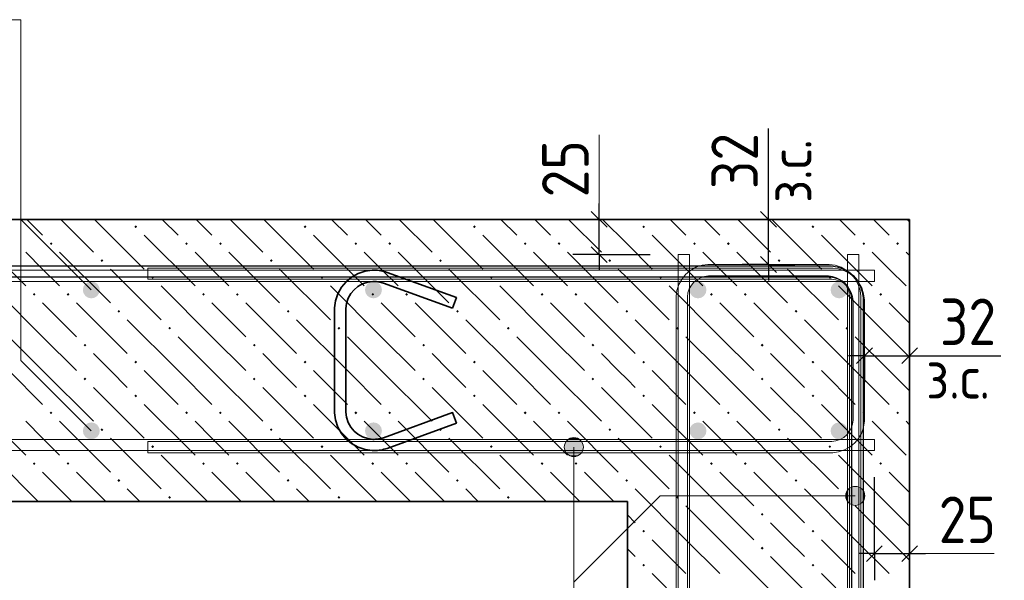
# Model space of a CAD drawing. Header units: millimetres. Extents: x 0 to 59400, y 0 to 42000.
# Tile 14 of 31: x 33129 to 37781, y 11013 to 13665. Entities that reach past the tile are written whole.
import ezdxf

# ---------------------------------------------------------------- set-up
doc = ezdxf.new("R2010")
doc.units = ezdxf.units.MM
for name, color, linetype, lineweight in [('Standard', 7, 'Continuous', 25), ('ЖБ Стена верхний уровень', 7, 'Continuous', 35), ('Позиционная метка линия выноска', 7, 'Continuous', 13), ('Стена обрамление П-обр.', 7, 'Continuous', 35), ('Стена фоновая арматура У1', 7, 'Continuous', 18), ('Стена фоновая арматура Х1', 7, 'Continuous', 35), ('Стена фоновая затяжка С-обр.', 52, 'Continuous', 25)]:
    doc.layers.add(name, color=color, linetype=linetype, lineweight=lineweight)
doc.layers.add('Размерная выноска', color=7, linetype='Continuous')
doc.layers.add('Стена ДОП арматура У', color=7, linetype='Continuous', lineweight=35, true_color=0x5a2814)
doc.styles.add('ISOCPEUR', font='txt')

msp = doc.modelspace()

# ---------------------------------------------------------------- hatches: boundary and pattern name
at = {"layer": 'ЖБ Стена верхний уровень', "linetype": 'Continuous', "lineweight": 18, "transparency": 33554687}
for points in [[(33670.7, 12685.6), (33677.2, 12692.1), (33683.7, 12685.6), (33677.2, 12679.1)], [(34470.7, 12685.6), (34477.2, 12692.1), (34483.7, 12685.6), (34477.2, 12679.1)], [(35270.7, 12685.6), (35277.2, 12692.1), (35283.7, 12685.6), (35277.2, 12679.1)], [(36070.7, 12685.6), (36077.2, 12692.1), (36083.7, 12685.6), (36077.2, 12679.1)], [(36870.7, 12685.6), (36877.2, 12692.1), (36883.7, 12685.6), (36877.2, 12679.1)], [(33270.7, 12605.6), (33277.2, 12612.1), (33283.7, 12605.6), (33277.2, 12599.1)], [(33910.7, 12605.6), (33917.2, 12612.1), (33923.7, 12605.6), (33917.2, 12599.1)], [(34070.7, 12605.6), (34077.2, 12612.1), (34083.7, 12605.6), (34077.2, 12599.1)], [(34710.7, 12605.6), (34717.2, 12612.1), (34723.7, 12605.6), (34717.2, 12599.1)], [(34870.7, 12605.6), (34877.2, 12612.1), (34883.7, 12605.6), (34877.2, 12599.1)], [(35510.7, 12605.6), (35517.2, 12612.1), (35523.7, 12605.6), (35517.2, 12599.1)], [(35670.7, 12605.6), (35677.2, 12612.1), (35683.7, 12605.6), (35677.2, 12599.1)], [(36310.7, 12605.6), (36317.2, 12612.1), (36323.7, 12605.6), (36317.2, 12599.1)], [(36470.7, 12605.6), (36477.2, 12612.1), (36483.7, 12605.6), (36477.2, 12599.1)], [(37110.7, 12605.6), (37117.2, 12612.1), (37123.7, 12605.6), (37117.2, 12599.1)], [(37270.7, 12605.6), (37277.2, 12612.1), (37283.7, 12605.6), (37277.2, 12599.1)], [(33510.7, 12525.6), (33517.2, 12532.1), (33523.7, 12525.6), (33517.2, 12519.1)], [(34310.7, 12525.6), (34317.2, 12532.1), (34323.7, 12525.6), (34317.2, 12519.1)], [(35110.7, 12525.6), (35117.2, 12532.1), (35123.7, 12525.6), (35117.2, 12519.1)], [(35910.7, 12525.6), (35917.2, 12532.1), (35923.7, 12525.6), (35917.2, 12519.1)], [(36710.7, 12525.6), (36717.2, 12532.1), (36723.7, 12525.6), (36717.2, 12519.1)], [(33750.7, 12445.6), (33757.2, 12452.1), (33763.7, 12445.6), (33757.2, 12439.1)], [(34550.7, 12445.6), (34557.2, 12452.1), (34563.7, 12445.6), (34557.2, 12439.1)], [(35350.7, 12445.6), (35357.2, 12452.1), (35363.7, 12445.6), (35357.2, 12439.1)], [(36150.7, 12445.6), (36157.2, 12452.1), (36163.7, 12445.6), (36157.2, 12439.1)], [(36950.7, 12445.6), (36957.2, 12452.1), (36963.7, 12445.6), (36957.2, 12439.1)], [(33190.7, 12365.6), (33197.2, 12372.1), (33203.7, 12365.6), (33197.2, 12359.1)], [(33350.7, 12365.6), (33357.2, 12372.1), (33363.7, 12365.6), (33357.2, 12359.1)], [(33990.7, 12365.6), (33997.2, 12372.1), (34003.7, 12365.6), (33997.2, 12359.1)], [(34150.7, 12365.6), (34157.2, 12372.1), (34163.7, 12365.6), (34157.2, 12359.1)], [(34790.7, 12365.6), (34797.2, 12372.1), (34803.7, 12365.6), (34797.2, 12359.1)], [(34950.7, 12365.6), (34957.2, 12372.1), (34963.7, 12365.6), (34957.2, 12359.1)], [(35590.7, 12365.6), (35597.2, 12372.1), (35603.7, 12365.6), (35597.2, 12359.1)], [(35750.7, 12365.6), (35757.2, 12372.1), (35763.7, 12365.6), (35757.2, 12359.1)], [(36390.7, 12365.6), (36397.2, 12372.1), (36403.7, 12365.6), (36397.2, 12359.1)], [(36550.7, 12365.6), (36557.2, 12372.1), (36563.7, 12365.6), (36557.2, 12359.1)], [(37190.7, 12365.6), (37197.2, 12372.1), (37203.7, 12365.6), (37197.2, 12359.1)], [(33590.7, 12285.6), (33597.2, 12292.1), (33603.7, 12285.6), (33597.2, 12279.1)], [(34390.7, 12285.6), (34397.2, 12292.1), (34403.7, 12285.6), (34397.2, 12279.1)], [(35190.7, 12285.6), (35197.2, 12292.1), (35203.7, 12285.6), (35197.2, 12279.1)], [(35990.7, 12285.6), (35997.2, 12292.1), (36000.5, 12288.9), (36000.5, 12282.4), (35997.2, 12279.1)], [(36000.5, 12288.9), (36003.7, 12285.6), (36000.5, 12282.4)], [(36790.7, 12285.6), (36797.2, 12292.1), (36803.7, 12285.6), (36797.2, 12279.1)], [(33830.7, 12205.6), (33837.2, 12212.1), (33843.7, 12205.6), (33837.2, 12199.1)], [(34630.7, 12205.6), (34637.2, 12212.1), (34643.7, 12205.6), (34637.2, 12199.1)], [(35430.7, 12205.6), (35437.2, 12212.1), (35443.7, 12205.6), (35437.2, 12199.1)], [(36230.7, 12205.6), (36237.2, 12212.1), (36243.7, 12205.6), (36237.2, 12199.1)], [(37030.7, 12205.6), (37037.2, 12212.1), (37043.7, 12205.6), (37037.2, 12199.1)], [(33430.7, 12125.6), (33437.2, 12132.1), (33443.7, 12125.6), (33437.2, 12119.1)], [(34230.7, 12125.6), (34237.2, 12132.1), (34243.7, 12125.6), (34237.2, 12119.1)], [(35030.7, 12125.6), (35037.2, 12132.1), (35043.7, 12125.6), (35037.2, 12119.1)], [(35830.7, 12125.6), (35837.2, 12132.1), (35843.7, 12125.6), (35837.2, 12119.1)], [(36630.7, 12125.6), (36637.2, 12132.1), (36643.7, 12125.6), (36637.2, 12119.1)], [(33670.7, 12045.6), (33677.2, 12052.1), (33683.7, 12045.6), (33677.2, 12039.1)], [(34470.7, 12045.6), (34477.2, 12052.1), (34483.7, 12045.6), (34477.2, 12039.1)], [(35270.7, 12045.6), (35277.2, 12052.1), (35283.7, 12045.6), (35277.2, 12039.1)], [(36070.7, 12045.6), (36077.2, 12052.1), (36083.7, 12045.6), (36077.2, 12039.1)], [(36870.7, 12045.6), (36877.2, 12052.1), (36883.7, 12045.6), (36877.2, 12039.1)], [(33430.7, 11965.6), (33437.2, 11972.1), (33443.7, 11965.6), (33437.2, 11959.1)], [(34230.7, 11965.6), (34237.2, 11972.1), (34243.7, 11965.6), (34237.2, 11959.1)], [(35030.7, 11965.6), (35037.2, 11972.1), (35043.7, 11965.6), (35037.2, 11959.1)], [(35830.7, 11965.6), (35837.2, 11972.1), (35843.7, 11965.6), (35837.2, 11959.1)], [(36630.7, 11965.6), (36637.2, 11972.1), (36643.7, 11965.6), (36637.2, 11959.1)], [(33670.7, 11885.6), (33677.2, 11892.1), (33683.7, 11885.6), (33677.2, 11879.1)], [(34470.7, 11885.6), (34477.2, 11892.1), (34483.7, 11885.6), (34477.2, 11879.1)], [(35270.7, 11885.6), (35277.2, 11892.1), (35283.7, 11885.6), (35277.2, 11879.1)], [(36070.7, 11885.6), (36077.2, 11892.1), (36083.7, 11885.6), (36077.2, 11879.1)], [(36870.7, 11885.6), (36877.2, 11892.1), (36883.7, 11885.6), (36877.2, 11879.1)], [(33270.7, 11805.6), (33277.2, 11812.1), (33283.7, 11805.6), (33277.2, 11799.1)], [(33910.7, 11805.6), (33917.2, 11812.1), (33923.7, 11805.6), (33917.2, 11799.1)], [(34070.7, 11805.6), (34077.2, 11812.1), (34083.7, 11805.6), (34077.2, 11799.1)], [(34710.7, 11805.6), (34717.2, 11812.1), (34723.7, 11805.6), (34717.2, 11799.1)], [(34870.7, 11805.6), (34877.2, 11812.1), (34883.7, 11805.6), (34877.2, 11799.1)], [(35510.7, 11805.6), (35517.2, 11812.1), (35523.7, 11805.6), (35517.2, 11799.1)], [(35670.7, 11805.6), (35677.2, 11812.1), (35683.7, 11805.6), (35677.2, 11799.1)], [(36310.7, 11805.6), (36317.2, 11812.1), (36323.7, 11805.6), (36317.2, 11799.1)], [(36470.7, 11805.6), (36477.2, 11812.1), (36483.7, 11805.6), (36477.2, 11799.1)], [(37110.7, 11805.6), (37117.2, 11812.1), (37123.7, 11805.6), (37117.2, 11799.1)], [(37270.7, 11805.6), (37277.2, 11812.1), (37283.7, 11805.6), (37277.2, 11799.1)], [(33510.7, 11725.6), (33517.2, 11732.1), (33523.7, 11725.6), (33517.2, 11719.1)], [(34310.7, 11725.6), (34317.2, 11732.1), (34323.7, 11725.6), (34317.2, 11719.1)], [(35110.7, 11725.6), (35117.2, 11732.1), (35123.7, 11725.6), (35117.2, 11719.1)], [(35910.7, 11725.6), (35917.2, 11732.1), (35923.7, 11725.6), (35917.2, 11719.1)], [(36710.7, 11725.6), (36717.2, 11732.1), (36723.7, 11725.6), (36717.2, 11719.1)], [(33750.7, 11645.6), (33757.2, 11652.1), (33763.7, 11645.6), (33757.2, 11639.1)], [(34550.7, 11645.6), (34557.2, 11652.1), (34563.7, 11645.6), (34557.2, 11639.1)], [(35350.7, 11645.6), (35357.2, 11652.1), (35363.7, 11645.6), (35357.2, 11639.1)], [(36150.7, 11645.6), (36157.2, 11652.1), (36163.7, 11645.6), (36157.2, 11639.1)], [(36950.7, 11645.6), (36957.2, 11652.1), (36963.7, 11645.6), (36957.2, 11639.1)], [(33190.7, 11565.6), (33197.2, 11572.1), (33203.7, 11565.6), (33197.2, 11559.1)], [(33350.7, 11565.6), (33357.2, 11572.1), (33363.7, 11565.6), (33357.2, 11559.1)], [(33990.7, 11565.6), (33997.2, 11572.1), (34003.7, 11565.6), (33997.2, 11559.1)], [(34150.7, 11565.6), (34157.2, 11572.1), (34163.7, 11565.6), (34157.2, 11559.1)], [(34790.7, 11565.6), (34797.2, 11572.1), (34803.7, 11565.6), (34797.2, 11559.1)], [(34950.7, 11565.6), (34957.2, 11572.1), (34963.7, 11565.6), (34957.2, 11559.1)], [(35590.7, 11565.6), (35597.2, 11572.1), (35603.7, 11565.6), (35597.2, 11559.1)], [(35750.7, 11565.6), (35757.2, 11572.1), (35763.7, 11565.6), (35757.2, 11559.1)], [(36390.7, 11565.6), (36397.2, 11572.1), (36403.7, 11565.6), (36397.2, 11559.1)], [(36550.7, 11565.6), (36557.2, 11572.1), (36563.7, 11565.6), (36557.2, 11559.1)], [(37190.7, 11565.6), (37197.2, 11572.1), (37203.7, 11565.6), (37197.2, 11559.1)], [(33590.7, 11485.6), (33597.2, 11492.1), (33603.7, 11485.6), (33597.2, 11479.1)], [(34390.7, 11485.6), (34397.2, 11492.1), (34403.7, 11485.6), (34397.2, 11479.1)], [(35190.7, 11485.6), (35197.2, 11492.1), (35203.7, 11485.6), (35197.2, 11479.1)], [(35990.7, 11485.6), (35997.2, 11492.1), (36000.5, 11488.9), (36000.5, 11482.4), (35997.2, 11479.1)], [(36790.7, 11485.6), (36797.2, 11492.1), (36803.7, 11485.6), (36797.2, 11479.1)], [(36000.5, 11488.9), (36003.7, 11485.6), (36000.5, 11482.4)], [(33830.7, 11405.6), (33837.2, 11412.1), (33843.7, 11405.6), (33837.2, 11399.1)], [(34630.7, 11405.6), (34637.2, 11412.1), (34643.7, 11405.6), (34637.2, 11399.1)], [(35430.7, 11405.6), (35437.2, 11412.1), (35443.7, 11405.6), (35437.2, 11399.1)], [(36230.7, 11405.6), (36237.2, 11412.1), (36243.7, 11405.6), (36237.2, 11399.1)], [(37030.7, 11405.6), (37037.2, 11412.1), (37043.7, 11405.6), (37037.2, 11399.1)], [(36630.7, 11325.6), (36637.2, 11332.1), (36643.7, 11325.6), (36637.2, 11319.1)], [(36070.7, 11245.6), (36077.2, 11252.1), (36083.7, 11245.6), (36077.2, 11239.1)], [(36870.7, 11245.6), (36877.2, 11252.1), (36883.7, 11245.6), (36877.2, 11239.1)], [(36630.7, 11165.6), (36637.2, 11172.1), (36643.7, 11165.6), (36637.2, 11159.1)], [(36070.7, 11085.6), (36077.2, 11092.1), (36083.7, 11085.6), (36077.2, 11079.1)], [(36870.7, 11085.6), (36877.2, 11092.1), (36883.7, 11085.6), (36877.2, 11079.1)]]:
    msp.add_hatch(color=7, dxfattribs=at).paths.add_polyline_path(points, flags=16)
at = {"layer": 'Позиционная метка линия выноска', "linetype": 'Continuous', "lineweight": 13, "transparency": 33554687}
for points in [[(35708.4, 11666.1), (35785.8, 11666.1), (35769.6, 11682.3)], [(35708.4, 11666.1), (35769.6, 11682.3), (35724.6, 11682.3)], [(35724.6, 11682.3), (35769.6, 11682.3), (35747.1, 11688.6)], [(35702.1, 11643.6), (35792.1, 11643.6), (35785.8, 11666.1)], [(35702.1, 11643.6), (35785.8, 11666.1), (35708.4, 11666.1)], [(35708.4, 11621.1), (35792.1, 11643.6), (35702.1, 11643.6)], [(35708.4, 11621.1), (35785.8, 11621.1), (35792.1, 11643.6)], [(35724.6, 11604.9), (35785.8, 11621.1), (35708.4, 11621.1)], [(35724.6, 11604.9), (35769.6, 11604.9), (35785.8, 11621.1)], [(35769.6, 11604.9), (35724.6, 11604.9), (35747.1, 11598.6)], [(37038.4, 11435.4), (37054.6, 11374.2), (37054.6, 11451.6)], [(37054.6, 11451.6), (37077.1, 11367.9), (37077.1, 11457.9)], [(37054.6, 11451.6), (37054.6, 11374.2), (37077.1, 11367.9)], [(37077.1, 11457.9), (37077.1, 11367.9), (37099.6, 11374.2)], [(37077.1, 11457.9), (37099.6, 11374.2), (37099.6, 11451.6)], [(37099.6, 11451.6), (37099.6, 11374.2), (37115.8, 11390.4)], [(37099.6, 11451.6), (37115.8, 11390.4), (37115.8, 11435.4)], [(37038.4, 11390.4), (37038.4, 11435.4), (37032.1, 11412.9)], [(37038.4, 11435.4), (37038.4, 11390.4), (37054.6, 11374.2)], [(37115.8, 11435.4), (37115.8, 11390.4), (37122.1, 11412.9)]]:
    msp.add_hatch(color=7, dxfattribs=at).paths.add_polyline_path(points)
at = {"layer": 'Стена фоновая арматура Х1', "linetype": 'Continuous', "lineweight": 18, "transparency": 33554687}
for points in [[(33507.2, 12386.9), (33504.1, 12402.2), (33495.5, 12415.2), (33482.5, 12423.9), (33467.2, 12426.9), (33451.9, 12423.9), (33438.9, 12415.2), (33430.2, 12402.2), (33427.2, 12386.9), (33430.2, 12371.6), (33438.9, 12358.6), (33451.9, 12350), (33467.2, 12346.9), (33482.5, 12350), (33495.5, 12358.6), (33504.1, 12371.6)], [(34840.5, 12386.9), (34837.5, 12402.2), (34828.8, 12415.2), (34815.8, 12423.9), (34800.5, 12426.9), (34785.2, 12423.9), (34772.2, 12415.2), (34763.5, 12402.2), (34760.5, 12386.9), (34763.5, 12371.6), (34772.2, 12358.6), (34785.2, 12350), (34800.5, 12346.9), (34815.8, 12350), (34828.8, 12358.6), (34837.5, 12371.6)], [(36373.8, 12386.9), (36370.8, 12402.2), (36362.1, 12415.2), (36349.2, 12423.9), (36333.8, 12426.9), (36318.5, 12423.9), (36305.6, 12415.2), (36296.9, 12402.2), (36293.8, 12386.9), (36296.9, 12371.6), (36305.6, 12358.6), (36318.5, 12350), (36333.8, 12346.9), (36349.2, 12350), (36362.1, 12358.6), (36370.8, 12371.6)], [(37040.5, 12386.9), (37037.5, 12402.2), (37028.8, 12415.2), (37015.8, 12423.9), (37000.5, 12426.9), (36985.2, 12423.9), (36972.2, 12415.2), (36963.5, 12402.2), (36960.5, 12386.9), (36963.5, 12371.6), (36972.2, 12358.6), (36985.2, 12350), (37000.5, 12346.9), (37015.8, 12350), (37028.8, 12358.6), (37037.5, 12371.6)], [(33507.2, 11720.3), (33504.1, 11735.6), (33495.5, 11748.5), (33482.5, 11757.2), (33467.2, 11760.2), (33451.9, 11757.2), (33438.9, 11748.5), (33430.2, 11735.6), (33427.2, 11720.3), (33430.2, 11704.9), (33438.9, 11692), (33451.9, 11683.3), (33467.2, 11680.2), (33482.5, 11683.3), (33495.5, 11692), (33504.1, 11704.9)], [(34840.5, 11720.3), (34837.5, 11735.6), (34828.8, 11748.5), (34815.8, 11757.2), (34800.5, 11760.2), (34785.2, 11757.2), (34772.2, 11748.5), (34763.5, 11735.6), (34760.5, 11720.3), (34763.5, 11704.9), (34772.2, 11692), (34785.2, 11683.3), (34800.5, 11680.2), (34815.8, 11683.3), (34828.8, 11692), (34837.5, 11704.9)], [(36373.8, 11720.3), (36370.8, 11735.6), (36362.1, 11748.5), (36349.2, 11757.2), (36333.8, 11760.2), (36318.5, 11757.2), (36305.6, 11748.5), (36296.9, 11735.6), (36293.8, 11720.3), (36296.9, 11704.9), (36305.6, 11692), (36318.5, 11683.3), (36333.8, 11680.2), (36349.2, 11683.3), (36362.1, 11692), (36370.8, 11704.9)], [(37040.5, 11720.3), (37037.5, 11735.6), (37028.8, 11748.5), (37015.8, 11757.2), (37000.5, 11760.2), (36985.2, 11757.2), (36972.2, 11748.5), (36963.5, 11735.6), (36960.5, 11720.3), (36963.5, 11704.9), (36972.2, 11692), (36985.2, 11683.3), (37000.5, 11680.2), (37015.8, 11683.3), (37028.8, 11692), (37037.5, 11704.9)]]:
    msp.add_hatch(color=7, dxfattribs=at).paths.add_polyline_path(points)

# ---------------------------------------------------------------- linework, layer by layer
at = {"layer": 'Standard', "color": 7, "linetype": 'Continuous', "lineweight": -3, "transparency": 33554687}
for p, q in [((35867.2, 12720.3), (35867.2, 12795.3)), ((36667.2, 12720.3), (36667.2, 12795.3)), ((35867.2, 12720.3), (35742.2, 12720.3)), ((35867.2, 12720.3), (35992.2, 12720.3)), ((35867.2, 12720.3), (35867.2, 12720.3)), ((35867.2, 12553.6), (35867.2, 12720.3)), ((36667.2, 12720.3), (36542.2, 12720.3)), ((36667.2, 12720.3), (36792.2, 12720.3)), ((36667.2, 12506.9), (36667.2, 12720.3)), ((35867.2, 12553.6), (35742.2, 12553.6)), ((35867.2, 12553.6), (35992.2, 12553.6)), ((35867.2, 12553.6), (36107.2, 12553.6)), ((35867.2, 12553.6), (35867.2, 12478.6)), ((36667.2, 12506.9), (36542.2, 12506.9)), ((36667.2, 12506.9), (36792.2, 12506.9)), ((36667.2, 12506.9), (36667.2, 12431.9)), ((37120.5, 12075.8), (37120.5, 12200.8)), ((37333.8, 12075.8), (37333.8, 12200.8)), ((37120.5, 12075.8), (37045.5, 12075.8)), ((37120.5, 12075.8), (37120.5, 11950.8)), ((37333.8, 12075.8), (37333.8, 11950.8)), ((37333.8, 12075.8), (37408.8, 12075.8)), ((37167.2, 11139.8), (37167.2, 11501.6)), ((37333.8, 11139.8), (37333.8, 11501.6)), ((37167.2, 11139.8), (37167.2, 11264.8)), ((37333.8, 11139.8), (37333.8, 11264.8)), ((37167.2, 11139.8), (37092.2, 11139.8)), ((37167.2, 11139.8), (37167.2, 11014.8)), ((37333.8, 11139.8), (37333.8, 11014.8)), ((37333.8, 11139.8), (37408.8, 11139.8))]:
    msp.add_line(p, q, dxfattribs=at)
at = {"layer": 'Standard', "color": 7, "linetype": 'Continuous', "lineweight": 25, "transparency": 33554687}
for p, q in [((35904.7, 12682.8), (35829.7, 12757.8)), ((36704.7, 12682.8), (36629.7, 12757.8)), ((35904.7, 12516.1), (35829.7, 12591.1)), ((36704.7, 12469.4), (36629.7, 12544.4)), ((37083, 12038.3), (37158, 12113.3)), ((37296.3, 12038.3), (37371.3, 12113.3)), ((37129.7, 11102.3), (37204.7, 11177.3)), ((37296.3, 11102.3), (37371.3, 11177.3))]:
    msp.add_line(p, q, dxfattribs=at)
at = {"layer": 'Standard', "color": 7, "linetype": 'Continuous', "lineweight": -3, "transparency": 33554687}
for points in [[(37120.5, 12075.8), (37320.5, 12075.8), (37320.5, 12075.8), (37333.8, 12075.8)], [(37167.2, 11139.8), (37310.8, 11139.8), (37310.8, 11139.8), (37333.8, 11139.8)]]:
    msp.add_lwpolyline(points, dxfattribs=at)
at = {"layer": 'ЖБ Стена верхний уровень', "color": 7, "linetype": 'Continuous', "lineweight": 35, "transparency": 33554687}
for p, q in [((36000.5, 12720.3), (30427.8, 12720.3)), ((37333.8, 12720.3), (36000.5, 12720.3)), ((37333.8, 5096.2), (37333.8, 12720.3)), ((30427.8, 11386.9), (36000.5, 11386.9)), ((36000.5, 11386.9), (36000.5, 5096.2))]:
    msp.add_line(p, q, dxfattribs=at)
at = {"layer": 'ЖБ Стена верхний уровень', "color": 9, "linetype": 'Continuous', "lineweight": 18, "true_color": 0xc7c7c7, "transparency": 33554687}
for p, q in [((33162.6, 12720.3), (33237.2, 12645.6)), ((33322.6, 12720.3), (33477.2, 12565.6)), ((33482.6, 12720.3), (33717.2, 12485.6)), ((33802.6, 12720.3), (33877.2, 12645.6)), ((33962.6, 12720.3), (34037.2, 12645.6)), ((34122.6, 12720.3), (34277.2, 12565.6)), ((34282.6, 12720.3), (34517.2, 12485.6)), ((34602.6, 12720.3), (34677.2, 12645.6)), ((34762.6, 12720.3), (34837.2, 12645.6)), ((34922.6, 12720.3), (35077.2, 12565.6)), ((35082.6, 12720.3), (35317.2, 12485.6)), ((35402.6, 12720.3), (35477.2, 12645.6)), ((35562.6, 12720.3), (35637.2, 12645.6)), ((35722.6, 12720.3), (35877.2, 12565.6)), ((35882.6, 12720.3), (36000.5, 12602.4)), ((36202.6, 12720.3), (36277.2, 12645.6)), ((36362.6, 12720.3), (36437.2, 12645.6)), ((36522.6, 12720.3), (36677.2, 12565.6)), ((36682.6, 12720.3), (36917.2, 12485.6)), ((37002.6, 12720.3), (37077.2, 12645.6)), ((37162.6, 12720.3), (37237.2, 12645.6)), ((37322.6, 12720.3), (37333.8, 12709)), ((32917.2, 12645.6), (33157.2, 12405.6)), ((33717.2, 12645.6), (33957.2, 12405.6)), ((34517.2, 12645.6), (34757.2, 12405.6)), ((35317.2, 12645.6), (35557.2, 12405.6)), ((36117.2, 12645.6), (36357.2, 12405.6)), ((36917.2, 12645.6), (37157.2, 12405.6)), ((33237.2, 12485.6), (33157.2, 12565.6)), ((33317.2, 12565.6), (33557.2, 12325.6)), ((34037.2, 12485.6), (33957.2, 12565.6)), ((34117.2, 12565.6), (34357.2, 12325.6)), ((34837.2, 12485.6), (34757.2, 12565.6)), ((34917.2, 12565.6), (35157.2, 12325.6)), ((35637.2, 12485.6), (35557.2, 12565.6)), ((35717.2, 12565.6), (35957.2, 12325.6)), ((36000.5, 12602.4), (36117.2, 12485.6)), ((36437.2, 12485.6), (36357.2, 12565.6)), ((36517.2, 12565.6), (36757.2, 12325.6)), ((37237.2, 12485.6), (37157.2, 12565.6)), ((37317.2, 12565.6), (37333.8, 12549)), ((33317.2, 12405.6), (33237.2, 12485.6)), ((33557.2, 12485.6), (33797.2, 12245.6)), ((34117.2, 12405.6), (34037.2, 12485.6)), ((34357.2, 12485.6), (34597.2, 12245.6)), ((34917.2, 12405.6), (34837.2, 12485.6)), ((35157.2, 12485.6), (35397.2, 12245.6)), ((35717.2, 12405.6), (35637.2, 12485.6)), ((35957.2, 12485.6), (36000.5, 12442.4)), ((36517.2, 12405.6), (36437.2, 12485.6)), ((36757.2, 12485.6), (36997.2, 12245.6)), ((37317.2, 12405.6), (37237.2, 12485.6)), ((36000.5, 12442.4), (36197.2, 12245.6)), ((33237.2, 12165.6), (32997.2, 12405.6)), ((34037.2, 12165.6), (33797.2, 12405.6)), ((34837.2, 12165.6), (34597.2, 12405.6)), ((35637.2, 12165.6), (35397.2, 12405.6)), ((36437.2, 12165.6), (36197.2, 12405.6)), ((37237.2, 12165.6), (36997.2, 12405.6)), ((33237.2, 12325.6), (33397.2, 12165.6)), ((33397.2, 12325.6), (33637.2, 12085.6)), ((34037.2, 12325.6), (34197.2, 12165.6)), ((34197.2, 12325.6), (34437.2, 12085.6)), ((34837.2, 12325.6), (34997.2, 12165.6)), ((34997.2, 12325.6), (35237.2, 12085.6)), ((35637.2, 12325.6), (35797.2, 12165.6)), ((35797.2, 12325.6), (36000.5, 12122.4)), ((36437.2, 12325.6), (36597.2, 12165.6)), ((36597.2, 12325.6), (36837.2, 12085.6)), ((37237.2, 12325.6), (37333.8, 12229)), ((33877.2, 12005.6), (33637.2, 12245.6)), ((34677.2, 12005.6), (34437.2, 12245.6)), ((35477.2, 12005.6), (35237.2, 12245.6)), ((36277.2, 12005.6), (36037.2, 12245.6)), ((37077.2, 12005.6), (36837.2, 12245.6)), ((33077.2, 12165.6), (33237.2, 12005.6)), ((33237.2, 12165.6), (33397.2, 12005.6)), ((33877.2, 12165.6), (34037.2, 12005.6)), ((34037.2, 12165.6), (34197.2, 12005.6)), ((34677.2, 12165.6), (34837.2, 12005.6)), ((34837.2, 12165.6), (34997.2, 12005.6)), ((35477.2, 12165.6), (35637.2, 12005.6)), ((35637.2, 12165.6), (35797.2, 12005.6)), ((36277.2, 12165.6), (36437.2, 12005.6)), ((36437.2, 12165.6), (36597.2, 12005.6)), ((37077.2, 12165.6), (37237.2, 12005.6)), ((37237.2, 12165.6), (37333.8, 12069)), ((36000.5, 12122.4), (36037.2, 12085.6)), ((33557.2, 12005.6), (33477.2, 12085.6)), ((34357.2, 12005.6), (34277.2, 12085.6)), ((35157.2, 12005.6), (35077.2, 12085.6)), ((35957.2, 12005.6), (35877.2, 12085.6)), ((36757.2, 12005.6), (36677.2, 12085.6)), ((33077.2, 12005.6), (33237.2, 11845.6)), ((33237.2, 12005.6), (33477.2, 11765.6)), ((33637.2, 11925.6), (33557.2, 12005.6)), ((33717.2, 12005.6), (33877.2, 11845.6)), ((33877.2, 12005.6), (34037.2, 11845.6)), ((34037.2, 12005.6), (34277.2, 11765.6)), ((34437.2, 11925.6), (34357.2, 12005.6)), ((34517.2, 12005.6), (34677.2, 11845.6)), ((34677.2, 12005.6), (34837.2, 11845.6)), ((34837.2, 12005.6), (35077.2, 11765.6)), ((35237.2, 11925.6), (35157.2, 12005.6)), ((35317.2, 12005.6), (35477.2, 11845.6)), ((35477.2, 12005.6), (35637.2, 11845.6)), ((35637.2, 12005.6), (35877.2, 11765.6)), ((36000.5, 11962.4), (35957.2, 12005.6)), ((36117.2, 12005.6), (36277.2, 11845.6)), ((36277.2, 12005.6), (36437.2, 11845.6)), ((36437.2, 12005.6), (36677.2, 11765.6)), ((36837.2, 11925.6), (36757.2, 12005.6)), ((36917.2, 12005.6), (37077.2, 11845.6)), ((37077.2, 12005.6), (37237.2, 11845.6)), ((37237.2, 12005.6), (37333.8, 11909)), ((36037.2, 11925.6), (36000.5, 11962.4)), ((33477.2, 11925.6), (33717.2, 11685.6)), ((34277.2, 11925.6), (34517.2, 11685.6)), ((35077.2, 11925.6), (35317.2, 11685.6)), ((35877.2, 11925.6), (36000.5, 11802.4)), ((36677.2, 11925.6), (36917.2, 11685.6)), ((32917.2, 11845.6), (33157.2, 11605.6)), ((33717.2, 11845.6), (33957.2, 11605.6)), ((34517.2, 11845.6), (34757.2, 11605.6)), ((35317.2, 11845.6), (35557.2, 11605.6)), ((36117.2, 11845.6), (36357.2, 11605.6)), ((36917.2, 11845.6), (37157.2, 11605.6)), ((36000.5, 11802.4), (36117.2, 11685.6)), ((33237.2, 11685.6), (33157.2, 11765.6)), ((33317.2, 11765.6), (33557.2, 11525.6)), ((34037.2, 11685.6), (33957.2, 11765.6)), ((34117.2, 11765.6), (34357.2, 11525.6)), ((34837.2, 11685.6), (34757.2, 11765.6)), ((34917.2, 11765.6), (35157.2, 11525.6)), ((35637.2, 11685.6), (35557.2, 11765.6)), ((35717.2, 11765.6), (35957.2, 11525.6)), ((36437.2, 11685.6), (36357.2, 11765.6)), ((36517.2, 11765.6), (36757.2, 11525.6)), ((37237.2, 11685.6), (37157.2, 11765.6)), ((37317.2, 11765.6), (37333.8, 11749)), ((33317.2, 11605.6), (33237.2, 11685.6)), ((33557.2, 11685.6), (33797.2, 11445.6)), ((34117.2, 11605.6), (34037.2, 11685.6)), ((34357.2, 11685.6), (34597.2, 11445.6)), ((34917.2, 11605.6), (34837.2, 11685.6)), ((35157.2, 11685.6), (35397.2, 11445.6)), ((35717.2, 11605.6), (35637.2, 11685.6)), ((35957.2, 11685.6), (36000.5, 11642.4)), ((36517.2, 11605.6), (36437.2, 11685.6)), ((36757.2, 11685.6), (36997.2, 11445.6)), ((37317.2, 11605.6), (37237.2, 11685.6)), ((36000.5, 11642.4), (36197.2, 11445.6)), ((33215.9, 11386.9), (32997.2, 11605.6)), ((34015.9, 11386.9), (33797.2, 11605.6)), ((34815.9, 11386.9), (34597.2, 11605.6)), ((35615.9, 11386.9), (35397.2, 11605.6)), ((36437.2, 11365.6), (36197.2, 11605.6)), ((37237.2, 11365.6), (36997.2, 11605.6)), ((33237.2, 11525.6), (33375.9, 11386.9)), ((33397.2, 11525.6), (33535.9, 11386.9)), ((34037.2, 11525.6), (34175.9, 11386.9)), ((34197.2, 11525.6), (34335.9, 11386.9)), ((34837.2, 11525.6), (34975.9, 11386.9)), ((34997.2, 11525.6), (35135.9, 11386.9)), ((35637.2, 11525.6), (35775.9, 11386.9)), ((35797.2, 11525.6), (35935.9, 11386.9)), ((36437.2, 11525.6), (36597.2, 11365.6)), ((36597.2, 11525.6), (36837.2, 11285.6)), ((37237.2, 11525.6), (37333.8, 11429)), ((33695.9, 11386.9), (33637.2, 11445.6)), ((34495.9, 11386.9), (34437.2, 11445.6)), ((35295.9, 11386.9), (35237.2, 11445.6)), ((36277.2, 11205.6), (36037.2, 11445.6)), ((37077.2, 11205.6), (36837.2, 11445.6)), ((36277.2, 11365.6), (36437.2, 11205.6)), ((36437.2, 11365.6), (36597.2, 11205.6)), ((37077.2, 11365.6), (37237.2, 11205.6)), ((37237.2, 11365.6), (37333.8, 11269)), ((36000.5, 11322.4), (36037.2, 11285.6)), ((36757.2, 11205.6), (36677.2, 11285.6)), ((36117.2, 11205.6), (36277.2, 11045.6)), ((36277.2, 11205.6), (36437.2, 11045.6)), ((36437.2, 11205.6), (36677.2, 10965.6)), ((36837.2, 11125.6), (36757.2, 11205.6)), ((36917.2, 11205.6), (37077.2, 11045.6)), ((37077.2, 11205.6), (37237.2, 11045.6)), ((37237.2, 11205.6), (37333.8, 11109)), ((36037.2, 11125.6), (36000.5, 11162.4)), ((36677.2, 11125.6), (36917.2, 10885.6)), ((36117.2, 11045.6), (36357.2, 10805.6)), ((36917.2, 11045.6), (37157.2, 10805.6))]:
    msp.add_line(p, q, dxfattribs=at)
at = {"layer": 'Позиционная метка линия выноска', "color": 7, "linetype": 'Continuous', "lineweight": 13, "transparency": 33554687}
for p, q in [((33467.2, 12386.9), (33133.8, 12720.3)), ((35747.1, 11688.6), (35747.1, 11688.6)), ((35702.1, 11643.6), (35702.1, 11643.6)), ((35792.1, 11643.6), (35792.1, 11643.6)), ((35747.1, 11598.6), (35747.1, 11598.6)), ((37077.1, 11457.9), (37077.1, 11457.9)), ((37032.1, 11412.9), (37032.1, 11412.9)), ((37122.1, 11412.9), (37122.1, 11412.9)), ((37077.1, 11367.9), (37077.1, 11367.9))]:
    msp.add_line(p, q, dxfattribs=at)
for points in [[(31513.4, 13664.7), (33133.8, 13664.7), (33133.8, 12053.6), (33467.2, 11720.3)], [(33753.1, 10365.8), (35747.1, 10365.8), (35747.1, 11643.6)], [(35747.1, 11004.7), (36155.3, 11412.9), (37077.1, 11412.9)]]:
    msp.add_lwpolyline(points, dxfattribs=at)
for centre in [(35747.1, 11643.6), (37077.1, 11412.9)]:
    msp.add_circle(centre, 45, dxfattribs=at)
at = {"layer": 'Размерная выноска', "color": 7, "linetype": 'Continuous', "lineweight": 13, "transparency": 33554687}
for p, q in [((35867.2, 12720.3), (35867.2, 13120.3)), ((37333.8, 11139.8), (37733.8, 11139.8))]:
    msp.add_line(p, q, dxfattribs=at)
at = {"layer": 'Размерная выноска', "color": 7, "linetype": 'Continuous', "lineweight": -3, "transparency": 33554687}
for p, q in [((36667.2, 12720.3), (36667.2, 13150.5)), ((37333.8, 12075.8), (37764.1, 12075.8))]:
    msp.add_line(p, q, dxfattribs=at)
at = {"layer": 'Стена ДОП арматура У', "color": 19, "linetype": 'Continuous', "lineweight": 25, "true_color": 0x5a2814, "transparency": 33554687}
msp.add_lwpolyline([(30727.2, 12500.3), (36964.1, 12500.3), (36991.4, 12496.4), (37019.9, 12487), (37046.2, 12472.3), (37067.8, 12454.2), (37085.9, 12432.6), (37100.6, 12406.3), (37110, 12377.8), (37113.8, 12350.5), (37113.8, 6113.6), (37060.5, 6113.6), (37060.5, 12346.8), (37057.9, 12365.7), (37051.6, 12384.8), (37041.8, 12402.2), (37030, 12416.4), (37015.8, 12428.2), (36998.3, 12438), (36979.3, 12444.3), (36960.4, 12446.9), (30727.2, 12446.9), (30727.2, 12500.3)], dxfattribs=at)
at = {"layer": 'Стена обрамление П-обр.', "color": 38, "linetype": 'Continuous', "lineweight": 13, "true_color": 0x5f1e0f, "transparency": 33554687}
for points in [[(33733.9, 12490.2), (36970.7, 12490.2), (36998.1, 12486.5), (37026.6, 12477), (37052.9, 12462.3), (37074.5, 12444.2), (37092.6, 12422.6), (37107.3, 12396.3), (37116.7, 12367.8), (37120.5, 12340.5), (37120.5, 11766.7), (37116.7, 11739.4), (37107.3, 11710.8), (37092.6, 11684.6), (37074.5, 11662.9), (37052.9, 11644.8), (37026.6, 11630.1), (36998.1, 11620.7), (36970.7, 11616.9), (33733.9, 11616.9), (33733.9, 11670.2), (36967, 11670.2), (36985.9, 11672.9), (37005, 11679.2), (37022.5, 11688.9), (37036.6, 11700.8), (37048.5, 11715), (37058.3, 11732.4), (37064.5, 11751.5), (37067.2, 11770.4), (37067.2, 12336.8), (37064.5, 12355.7), (37058.3, 12374.7), (37048.5, 12392.2), (37036.6, 12406.4), (37022.5, 12418.2), (37005, 12428), (36985.9, 12434.3), (36967, 12436.9), (33733.9, 12436.9), (33733.9, 12490.2)], [(33733.9, 12490.2), (36970.7, 12490.2), (36998.1, 12486.5), (37026.6, 12477), (37052.9, 12462.3), (37074.5, 12444.2), (37092.6, 12422.6), (37107.3, 12396.3), (37116.7, 12367.8), (37120.5, 12340.5), (37120.5, 11766.7), (37116.7, 11739.4), (37107.3, 11710.8), (37092.6, 11684.6), (37074.5, 11662.9), (37052.9, 11644.8), (37026.6, 11630.1), (36998.1, 11620.7), (36970.7, 11616.9), (33733.9, 11616.9), (33733.9, 11670.2), (36967, 11670.2), (36985.9, 11672.9), (37005, 11679.2), (37022.5, 11688.9), (37036.6, 11700.8), (37048.5, 11715), (37058.3, 11732.4), (37064.5, 11751.5), (37067.2, 11770.4), (37067.2, 12336.8), (37064.5, 12355.7), (37058.3, 12374.7), (37048.5, 12392.2), (37036.6, 12406.4), (37022.5, 12418.2), (37005, 12428), (36985.9, 12434.3), (36967, 12436.9), (33733.9, 12436.9), (33733.9, 12490.2)], [(36230.5, 9120.3), (36230.5, 12357.1), (36234.3, 12384.5), (36243.7, 12413), (36258.4, 12439.3), (36276.5, 12460.9), (36298.2, 12479), (36324.4, 12493.7), (36353, 12503.1), (36380.3, 12506.9), (36954, 12506.9), (36981.4, 12503.1), (37009.9, 12493.7), (37036.2, 12479), (37057.8, 12460.9), (37075.9, 12439.3), (37090.6, 12413), (37100, 12384.5), (37103.8, 12357.1), (37103.8, 9120.3)], [(37050.5, 9120.3), (37050.5, 12353.4), (37047.9, 12372.3), (37041.6, 12391.4), (37031.8, 12408.9), (37020, 12423), (37005.8, 12434.9), (36988.3, 12444.7), (36969.3, 12451), (36950.4, 12453.6), (36384, 12453.6), (36365.1, 12451), (36346, 12444.7), (36328.5, 12434.9), (36314.4, 12423), (36302.5, 12408.9), (36292.8, 12391.4), (36286.5, 12372.3), (36283.8, 12353.4), (36283.8, 9120.3)]]:
    msp.add_lwpolyline(points, dxfattribs=at)
at = {"layer": 'Стена фоновая арматура У1', "color": 7, "linetype": 'Continuous', "lineweight": 13, "transparency": 33554687}
for points in [[(36240.5, 5069.6), (36240.5, 12553.6), (36293.8, 12553.6), (36293.8, 5069.6), (36240.5, 5069.6)], [(37040.5, 5069.6), (37040.5, 12553.6), (37093.8, 12553.6), (37093.8, 5069.6), (37040.5, 5069.6)], [(30401.1, 12480.2), (37167.2, 12480.2), (37167.2, 12426.9), (30401.1, 12426.9), (30401.1, 12480.2)], [(30401.1, 11680.2), (37167.2, 11680.2), (37167.2, 11626.9), (30401.1, 11626.9), (30401.1, 11680.2)]]:
    msp.add_lwpolyline(points, dxfattribs=at)
at = {"layer": 'Стена фоновая затяжка С-обр.', "color": 7, "linetype": 'Continuous', "lineweight": 35, "transparency": 33554687}
msp.add_lwpolyline([(35174.2, 12300.3), (34847.3, 12419.3), (34842, 12421), (34836.7, 12422.5), (34831.3, 12423.8), (34825.9, 12424.9), (34820.5, 12425.7), (34815.1, 12426.3), (34809.6, 12426.7), (34803.9, 12426.9), (34797.7, 12426.9), (34773.6, 12423.6), (34749.2, 12415.5), (34726.8, 12403), (34708.6, 12387.8), (34693.4, 12369.6), (34680.9, 12347.2), (34672.8, 12322.8), (34669.5, 12298.7), (34669.5, 11808.5), (34672.8, 11784.4), (34680.9, 11759.9), (34693.4, 11737.6), (34708.6, 11719.4), (34726.8, 11704.2), (34749.2, 11691.7), (34773.6, 11683.6), (34797.7, 11680.2), (34803.9, 11680.2), (34809.6, 11680.4), (34815.1, 11680.8), (34820.5, 11681.4), (34825.9, 11682.3), (34831.3, 11683.3), (34836.7, 11684.6), (34842, 11686.1), (34847.3, 11687.9), (35174.2, 11806.9), (35192.4, 11756.7), (34864.8, 11637.5), (34857.6, 11635.1), (34850.2, 11633), (34842.7, 11631.2), (34835.2, 11629.7), (34827.6, 11628.6), (34820, 11627.7), (34812.3, 11627.2), (34804.8, 11626.9), (34794, 11626.9), (34761.4, 11631.4), (34727.6, 11642.6), (34696.4, 11660.1), (34670.7, 11681.5), (34649.3, 11707.2), (34631.8, 11738.4), (34620.7, 11772.2), (34616.1, 11804.8), (34616.1, 12302.4), (34620.7, 12334.9), (34631.8, 12368.8), (34649.3, 12400), (34670.7, 12425.7), (34696.4, 12447.1), (34727.6, 12464.6), (34761.4, 12475.7), (34794, 12480.2), (34804.8, 12480.2), (34812.3, 12480), (34820, 12479.5), (34827.6, 12478.6), (34835.2, 12477.4), (34842.7, 12475.9), (34850.2, 12474.1), (34857.6, 12472), (34864.8, 12469.7), (35192.4, 12350.4), (35174.2, 12300.3)], dxfattribs=at)

# ---------------------------------------------------------------- texts
at = {"layer": 'Standard', "color": 7, "linetype": 'Continuous', "lineweight": 18, "transparency": 33554687, "insert": (36870.3, 12798.6), "char_height": 200, "width": 459.942, "attachment_point": 7, "rotation": 90, "style": 'ISOCPEUR'}
msp.add_mtext('\\W0.90;з.с.', dxfattribs=at)
at = {"layer": 'Standard', "color": 7, "linetype": 'Continuous', "lineweight": 25, "transparency": 33554687, "char_height": 220, "attachment_point": 7, "rotation": 90, "style": 'ISOCPEUR'}
for s, insert, width in [('\\W0.87;32', (36617.2, 12863.4), 403.924), ('\\W0.87;25', (35817.2, 12824.4), 403.932)]:
    msp.add_mtext(s, dxfattribs=dict(at, insert=insert, width=width))
at = {"layer": 'Standard', "color": 7, "linetype": 'Continuous', "lineweight": 25, "transparency": 33554687, "char_height": 220, "attachment_point": 7, "style": 'ISOCPEUR'}
for s, insert, width in [('\\W0.87;32', (37477, 12125.8), 403.932), ('\\W0.87;25', (37471.3, 11189.8), 403.924)]:
    msp.add_mtext(s, dxfattribs=dict(at, insert=insert, width=width))
at = {"layer": 'Standard', "color": 7, "linetype": 'Continuous', "lineweight": 18, "transparency": 33554687, "insert": (37412.2, 11872.7), "char_height": 200, "width": 459.942, "attachment_point": 7, "style": 'ISOCPEUR'}
msp.add_mtext('\\W0.90;з.с.', dxfattribs=at)

doc.saveas('drawing.dxf')
